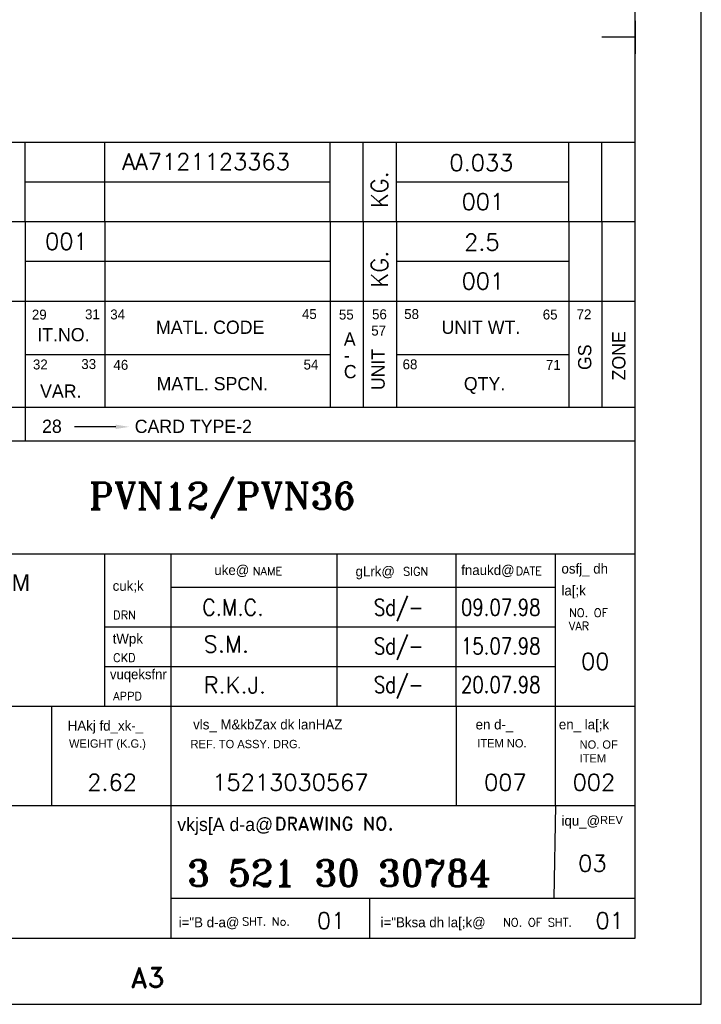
# Model space of a CAD drawing. Extents: x 0 to 840, y 0 to 594.
# Tile 4 of 5: x 634 to 840, y 0 to 297. Entities that reach past the tile are written whole.
import ezdxf
from ezdxf.enums import TextEntityAlignment as Align

# ---------------------------------------------------------------- set-up
doc = ezdxf.new("R2010")
doc.units = 0
doc.header["$LTSCALE"] = 10
doc.header["$MEASUREMENT"] = 0
doc.linetypes.add('DASHDOT', pattern=[1, 0.5, -0.25, 0, -0.25])
doc.layers.get('0').update_dxf_attribs({"linetype": 'CONTINUOUS'})
doc.layers.add('6', color=4, linetype='DASHDOT')
doc.layers.add('FORMAT', color=7, linetype='CONTINUOUS')
doc.styles.add('HINDI', font='hindi')
doc.styles.add('ROMAND', font='romand')
doc.styles.add('ROMANS', font='romans')
doc.styles.add('ROMANT', font='romant.shx')

# ---------------------------------------------------------------- blocks, each defined once
blk = doc.blocks.new('A3')
at = {"layer": 'FORMAT'}
for p, q in [((904.54, 0.38), (904.54, 297.38)), ((894.54, 10.38), (894.54, 287.38)), ((894.54, 148.88), (894.54, 143.88)), ((894.54, 146.38), (889.54, 146.38)), ((894.54, 118.51), (690.54, 118.51)), ((802.54, 118.51), (802.54, 90.51)), ((814.54, 118.51), (814.54, 90.51)), ((848.54, 118.51), (848.54, 90.51)), ((853.54, 118.51), (853.54, 90.51)), ((858.54, 118.51), (858.54, 90.51)), ((884.54, 118.51), (884.54, 90.51)), ((889.54, 118.51), (889.54, 90.51)), ((894.54, 90.51), (894.54, 118.51)), ((848.54, 112.51), (802.54, 112.51)), ((884.54, 112.51), (858.54, 112.51)), ((894.54, 106.51), (690.54, 106.51)), ((802.54, 98.51), (848.54, 98.51)), ((858.54, 98.51), (884.54, 98.51)), ((690.54, 90.51), (894.54, 90.51)), ((802.54, 90.51), (802.54, 85.51)), ((816.19, 87.56), (809.96, 87.56)), ((894.54, 85.38), (724.54, 85.38)), ((894.54, 10.38), (894.54, 85.38)), ((724.54, 68.38), (894.54, 68.38)), ((814.54, 45.38), (814.54, 68.38)), ((824.54, 45.38), (824.54, 68.38)), ((849.54, 68.38), (849.54, 45.38)), ((867.54, 45.38), (867.54, 68.38)), ((882.54, 45.38), (882.54, 68.38)), ((824.54, 63.38), (882.54, 63.38)), ((814.54, 57.38), (882.54, 57.38)), ((814.54, 51.38), (882.54, 51.38)), ((654.54, 45.38), (894.54, 45.38)), ((806.54, 30.38), (806.54, 45.38)), ((824.54, 10.38), (824.54, 45.38)), ((867.54, 45.38), (867.54, 30.27)), ((882.54, 30.38), (882.54, 45.38)), ((724.54, 30.38), (894.54, 30.38)), ((882.54, 30.38), (882.3, 16.38)), ((824.54, 16.38), (894.54, 16.38)), ((854.54, 10.38), (854.54, 16.38)), ((504.54, 10.38), (894.54, 10.38)), ((654.54, 10.38), (894.54, 10.38)), ((484.54, 0.38), (904.54, 0.38))]:
    blk.add_line(p, q, dxfattribs=at)
blk.add_solid([(816.19, 87.9), (816.19, 87.23), (818.19, 87.56)], dxfattribs=at)
for s, height, p in [('29', 1.5, (803.53, 103.76)), ('31', 1.5, (811.55, 103.81)), ('34', 1.5, (815.36, 103.78)), ('45', 1.5, (844.28, 103.84)), ('55', 1.5, (849.86, 103.76)), ('56', 1.5, (854.86, 103.81)), ('58', 1.5, (859.71, 103.84)), ('65', 1.5, (880.62, 103.77)), ('72', 1.5, (885.73, 103.81)), ('MATL. CODE', 2, (822.26, 101.6)), ('57', 1.5, (854.74, 101.34)), ('UNIT WT.', 2, (865.34, 101.6)), ('IT.NO.', 2, (804.35, 100.48)), ('A', 2, (850.6, 99.81)), ('-', 2, (850.6, 97.36)), ('32', 1.5, (803.69, 96.23)), ('33', 1.5, (810.99, 96.29)), ('46', 1.5, (815.84, 96.17)), ('54', 1.5, (844.52, 96.22)), ('C', 2, (850.6, 94.9)), ('68', 1.5, (859.47, 96.25)), ('71', 1.5, (881.1, 96.17)), ('VAR.', 2, (804.77, 91.96)), ('MATL. SPCN.', 2, (822.35, 93.08)), ('QTY.', 2, (868.71, 93.08)), ('28', 2, (805.07, 86.65)), ('CARD TYPE-2', 2, (819.05, 86.64)), ('WEIGHT (K.G.)', 1.25, (809.13, 39.13)), ('REF. TO ASSY. DRG. ', 1.25, (827.47, 39.05)), ('ITEM NO. ', 1.25, (870.74, 39.16)), ('NO. OF', 1.25, (886.18, 38.97)), ('ITEM', 1.25, (886.18, 36.89)), ('REV', 1.25, (889.27, 27.58))]:
    blk.add_text(s, height=height, dxfattribs=at).set_placement(p)
for s, p in [('ZONE', (893.09, 94.58)), ('UNIT', (856.77, 93.11)), ('GS', (887.95, 96.14))]:
    blk.add_text(s, height=2, rotation=90, dxfattribs=at).set_placement(p)
for s, height, style, p in [('osfj_ dh', 1.5, 'HINDI', (883.44, 65.41)), ('HAkjr gsoh bysfDV&dYl fyfeVsM', 2.5, 'HINDI', (755.15, 62.8)), ('uke@', 1.5, 'HINDI', (831.06, 65.19)), ('NAME', 1.25, 'ROMANS', (836.86, 65.15)), ('gLrk@', 1.5, 'HINDI', (852.37, 65)), ('SIGN', 1.25, 'ROMANS', (859.55, 65.11)), ('fnaukd@', 1.5, 'HINDI', (868.31, 65.19)), ('DATE', 1.25, 'ROMANS', (876.53, 65.17)), ('cuk;k', 1.5, 'HINDI', (815.72, 62.81)), ('la[;k', 1.5, 'HINDI', (883.44, 62.11)), ('DRN', 1.25, 'ROMANS', (815.8, 58.52)), ('NO. OF', 1.25, 'ROMANS', (884.57, 58.87)), ('VAR', 1.25, 'ROMANS', (884.57, 56.85)), ('tWpk', 1.5, 'HINDI', (815.72, 54.84)), ('CKD', 1.25, 'ROMANS', (815.8, 52.08)), ('APPD', 1.25, 'ROMANS', (815.8, 46.28)), ('HAkj fd_xk-_', 1.5, 'HINDI', (808.94, 41.7)), ('vls_ M&kbZax dk lanHAZ', 1.5, 'HINDI', (827.86, 41.88)), ('en d-_', 1.5, 'HINDI', (870.49, 41.88)), ('en_ la[;k', 1.5, 'HINDI', (883.05, 41.89)), ('vkjs[A d-a@', 2, 'HINDI', (825.47, 26.54)), ('DRAWING NO.', 2, 'ROMAND', (840.14, 26.65)), ('iqu_@', 1.5, 'HINDI', (883.44, 27.35)), ('i="B d-a@', 1.5, 'HINDI', (825.68, 12.01)), ('SHT. No.', 1.25, 'ROMANS', (835.24, 12.26)), ('i="Bksa dh la[;k@', 1.5, 'HINDI', (856.15, 12.01)), ('NO. OF SHT.', 1.25, 'ROMANS', (874.63, 12.12)), ('A3', 3, 'ROMAND', (818.41, 2.94))]:
    blk.add_text(s, height=height, dxfattribs=dict(at, style=style)).set_placement(p)
at = {"layer": 'FORMAT', "style": 'HINDI', "width": 0.879523}
blk.add_text('vuqeksfnr', height=1.5, dxfattribs=at).set_placement((815.31, 49.46), (823.88, 49.46), align=Align.FIT)

msp = doc.modelspace()

# ---------------------------------------------------------------- linework, layer by layer
for p, q in [((820, 260.25), (296, 260.25)), ((636, 236.25), (636, 260.25)), ((660, 236.25), (660, 260.25)), ((728, 236.25), (728, 260.25)), ((738, 236.25), (738, 260.25)), ((748, 236.25), (748, 260.25)), ((800, 236.25), (800, 260.25)), ((810, 236.25), (810, 260.25)), ((728, 248.25), (636, 248.25)), ((800, 248.25), (748, 248.25))]:
    msp.add_line(p, q)

# ---------------------------------------------------------------- block references
at = {"layer": 'FORMAT', "xscale": 2, "yscale": 2, "zscale": 2}
msp.add_blockref('A3', (-969.08, -0.76), dxfattribs=at)

# ---------------------------------------------------------------- texts
at = {"layer": '6', "color": 4}
for s, height, style, p in [('AA7121123363', 5, 'ROMANS', (665.26, 251.93)), ('0.033', 5, 'ROMANS', (764, 251.63)), ('001', 5, 'ROMANS', (767.67, 239.86)), ('001', 5, 'ROMANS', (641.96, 227.86)), ('2.5', 5, 'ROMANS', (768.43, 227.63)), ('001', 5, 'ROMANS', (767.67, 215.86)), ('PVN12/PVN36', 8, 'ROMANT', (655.18, 149.54)), ('S.M.', 5, 'ROMANS', (689.8, 106.26)), ('00', 5, 'ROMANS', (803.71, 101.02)), ('R.K.J.', 5, 'ROMANS', (689.8, 93.91)), ('2.62', 5, 'ROMANS', (654.7, 64.53)), ('15213030567', 5, 'ROMANS', (692.42, 64.53)), ('007', 5, 'ROMANS', (774.44, 64.53)), ('002', 5, 'ROMANS', (801.16, 64.53)), ('03', 5, 'ROMANS', (802.84, 40.08)), ('3 521 30 30784', 8, 'ROMANT', (684.83, 35.63)), ('01', 5, 'ROMANS', (723.99, 22.77)), ('01', 5, 'ROMANS', (808.07, 22.77))]:
    msp.add_text(s, height=height, dxfattribs=dict(at, style=style)).set_placement(p)
at = {"layer": '6', "color": 4, "style": 'ROMANS'}
for p in [(745.42, 240.42), (745.42, 216.42)]:
    msp.add_text('KG.', height=5, rotation=90, dxfattribs=at).set_placement(p)
for s, width, p in [('C.M.C.', 0.9, (689.38, 117.37)), ('Sd/-', 0.8, (741.19, 117.37)), ('09.07.98', 0.8, (767.48, 117.37)), ('Sd/-', 0.8, (741.19, 105.7)), ('15.07.98', 0.8, (767.48, 105.7)), ('Sd/-', 0.8, (741.19, 94.03)), ('20.07.98', 0.8, (767.48, 94.03))]:
    msp.add_text(s, height=5, dxfattribs=dict(at, width=width)).set_placement(p)

doc.saveas('drawing.dxf')
